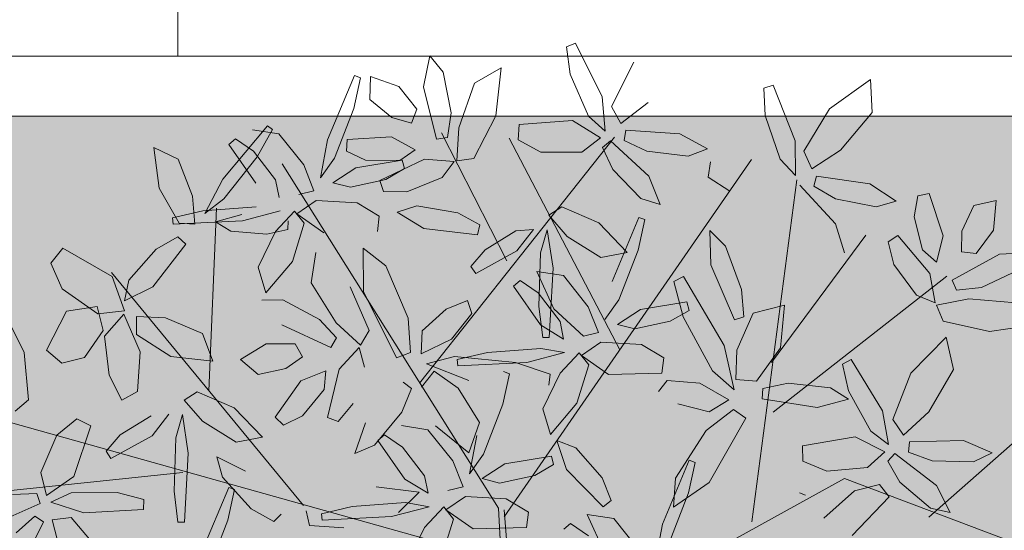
# Model space of a CAD drawing. Header units: millimetres. Extents: x -1567 to 968, y -503 to 481.
# Tile 127 of 145: x -478.121 to -476.479, y -99.247 to -98.395. Entities that reach past the tile are written whole.
import ezdxf

# ---------------------------------------------------------------- set-up
doc = ezdxf.new("R2010")
doc.units = ezdxf.units.MM
doc.layers.get('0').update_dxf_attribs({"lineweight": 0})
doc.layers.add('.', color=7, linetype='Continuous', lineweight=0)
doc.layers.add('cota', color=253, linetype='Continuous', lineweight=0)
doc.layers.add('0_PISOS', color=252, linetype='Continuous', lineweight=0, true_color=0x8a8a8a)
doc.layers.add('Hatch Jardin', color=64, linetype='Continuous', lineweight=0, true_color=0x729900)
doc.layers.add('ARBOLES', color=2, linetype='Continuous')

# ---------------------------------------------------------------- blocks, each defined once
blk = doc.blocks.new('ARR2')
at = {"layer": 'ARBOLES', "color": 35, "lineweight": 5, "true_color": 0x906b47}
for p, q in [((2741.0943, 1215.9907), (2741.0724, 1215.982)), ((2741.158, 1215.861), (2741.0943, 1215.9907)), ((2741.0724, 1215.982), (2741.0812, 1215.9163)), ((2740.7432, 1215.9601), (2740.7275, 1215.8854)), ((2740.7756, 1215.921), (2740.7432, 1215.9601)), ((2741.1806, 1215.8379), (2741.2344, 1215.9446)), ((2740.7946, 1215.8229), (2740.7756, 1215.921)), ((2740.9148, 1215.9314), (2740.8508, 1215.894)), ((2740.9022, 1215.8152), (2740.9148, 1215.9314)), ((2741.0812, 1215.9163), (2741.1256, 1215.8145)), ((2740.4969, 1215.758), (2740.5613, 1215.9124)), ((2740.5757, 1215.9071), (2740.5597, 1215.8335)), ((2740.5613, 1215.9124), (2740.5757, 1215.9071)), ((2740.6001, 1215.91), (2740.5986, 1215.8547)), ((2740.6682, 1215.8859), (2740.6001, 1215.91)), ((2740.8508, 1215.894), (2740.8132, 1215.7865)), ((2741.706, 1215.8322), (2741.805, 1215.9032)), ((2741.805, 1215.9032), (2741.8089, 1215.8235)), ((2740.7117, 1215.8316), (2740.6682, 1215.8859)), ((2740.7275, 1215.8854), (2740.7593, 1215.7592)), ((2741.5701, 1215.8892), (2741.5475, 1215.8824)), ((2741.5475, 1215.8824), (2741.5511, 1215.8162)), ((2741.6232, 1215.7549), (2741.5701, 1215.8892)), ((2740.5986, 1215.8547), (2740.6513, 1215.8117)), ((2741.1652, 1215.7782), (2741.158, 1215.861)), ((2741.269, 1215.8479), (2741.2032, 1215.7974)), ((2740.6992, 1215.7981), (2740.7117, 1215.8316)), ((2740.7854, 1215.7631), (2740.7946, 1215.8229)), ((2741.2032, 1215.7974), (2741.1806, 1215.8379)), ((2741.644, 1215.7301), (2741.706, 1215.8322)), ((2741.8089, 1215.8235), (2741.7329, 1215.7331)), ((2740.6513, 1215.8117), (2740.6992, 1215.7981)), ((2740.8494, 1215.713), (2740.9022, 1215.8152)), ((2741.0867, 1215.8046), (2740.9583, 1215.7949)), ((2741.1544, 1215.7623), (2741.0867, 1215.8046)), ((2741.1256, 1215.8145), (2741.1652, 1215.7782)), ((2741.5511, 1215.8162), (2741.5873, 1215.7111)), ((2740.3517, 1215.7915), (2740.3638, 1215.7823)), ((2740.8132, 1215.7865), (2740.8081, 1215.7072)), ((2740.9583, 1215.7949), (2740.9557, 1215.7574)), ((2741.2157, 1215.7806), (2741.2116, 1215.756)), ((2741.3455, 1215.7719), (2741.2157, 1215.7806)), ((2741.4121, 1215.7357), (2741.3455, 1215.7719)), ((2740.651, 1215.7651), (2740.5439, 1215.7583)), ((2740.7079, 1215.7335), (2740.651, 1215.7651)), ((2740.7593, 1215.7592), (2740.7854, 1215.7631)), ((2740.9557, 1215.7574), (2741.0108, 1215.7283)), ((2741.1092, 1215.7278), (2741.1544, 1215.7623)), ((2741.1782, 1215.7554), (2741.1595, 1215.7388)), ((2741.2706, 1215.6699), (2741.1782, 1215.7554)), ((2741.2116, 1215.756), (2741.266, 1215.73)), ((2741.0108, 1215.7283), (2741.1092, 1215.7278)), ((2741.1595, 1215.7388), (2741.1841, 1215.6858)), ((2741.266, 1215.73), (2741.3652, 1215.718)), ((2741.3652, 1215.718), (2741.4121, 1215.7357)), ((2740.8081, 1215.7072), (2740.8494, 1215.713)), ((2741.419, 1215.7048), (2741.4134, 1215.6677)), ((2741.4134, 1215.6677), (2741.466, 1215.6343))]:
    blk.add_line(p, q, dxfattribs=at)
at = {"layer": 'ARBOLES', "color": 74, "lineweight": 5, "true_color": 0x4bb521}
for p, q in [((2740.5597, 1215.8335), (2740.5131, 1215.7133)), ((2740.2447, 1215.6629), (2740.3517, 1215.7915)), ((2740.3155, 1215.7818), (2740.3795, 1215.772)), ((2740.3638, 1215.7823), (2740.3269, 1215.7166)), ((2740.3795, 1215.772), (2740.4392, 1215.697)), ((2740.9283, 1215.4661), (2740.7715, 1215.7746)), ((2740.2591, 1215.7464), (2740.275, 1215.7598)), ((2740.275, 1215.7598), (2740.3182, 1215.7302)), ((2740.4795, 1215.666), (2740.4969, 1215.758)), ((2740.5439, 1215.7583), (2740.5421, 1215.7305)), ((2740.7181, 1215.1712), (2741.1878, 1215.7637)), ((2741.2009, 1215.2512), (2740.9339, 1215.7613)), ((2740.0784, 1215.739), (2740.1366, 1215.7108)), ((2740.0908, 1215.6409), (2740.0784, 1215.739)), ((2740.3237, 1215.6533), (2740.2591, 1215.7464)), ((2740.3182, 1215.7302), (2740.3715, 1215.6613)), ((2740.5421, 1215.7305), (2740.5883, 1215.7088)), ((2740.6705, 1215.7081), (2740.7079, 1215.7335)), ((2740.1366, 1215.7108), (2740.1716, 1215.6216)), ((2740.3269, 1215.7166), (2740.2471, 1215.6155)), ((2740.5131, 1215.7133), (2740.4795, 1215.666)), ((2740.5649, 1215.69), (2740.6768, 1215.7084)), ((2740.5883, 1215.7088), (2740.6705, 1215.7081)), ((2740.7306, 1215.7109), (2740.6224, 1215.6593)), ((2740.6768, 1215.7084), (2740.682, 1215.6882)), ((2740.8019, 1215.7058), (2740.7306, 1215.7109)), ((2740.7731, 1215.6667), (2740.8019, 1215.7058)), ((2740.9225, 1214.8488), (2741.5179, 1215.7101)), ((2740.9083, 1214.8699), (2740.3874, 1215.6998)), ((2740.4392, 1215.697), (2740.4639, 1215.6344)), ((2740.5097, 1215.6541), (2740.5649, 1215.69)), ((2740.682, 1215.6882), (2740.6367, 1215.6619)), ((2741.1841, 1215.6858), (2741.2513, 1215.6163)), ((2740.2011, 1215.5801), (2740.2447, 1215.6629)), ((2740.3715, 1215.6613), (2740.3799, 1215.6189)), ((2740.5516, 1215.6435), (2740.5097, 1215.6541)), ((2740.6367, 1215.6619), (2740.5516, 1215.6435)), ((2740.6224, 1215.6593), (2740.6314, 1215.633)), ((2740.6878, 1215.6326), (2740.7731, 1215.6667)), ((2741.2979, 1215.6015), (2741.2706, 1215.6699)), ((2740.1395, 1215.5571), (2740.0908, 1215.6409)), ((2740.4639, 1215.6344), (2740.4274, 1215.6259)), ((2740.6314, 1215.633), (2740.6878, 1215.6326)), ((2740.1716, 1215.6216), (2740.1769, 1215.5545)), ((2740.2471, 1215.6155), (2740.2011, 1215.5801)), ((2740.4696, 1215.6112), (2740.4227, 1215.5791)), ((2740.5679, 1215.6056), (2740.4696, 1215.6112)), ((2740.6214, 1215.5737), (2740.5679, 1215.6056)), ((2741.2513, 1215.6163), (2741.2979, 1215.6015)), ((2740.1231, 1215.5696), (2740.1965, 1215.5868)), ((2740.1965, 1215.5868), (2740.325, 1215.5964)), ((2740.2106, 1215.153), (2740.2292, 1215.5932)), ((2740.3822, 1215.5865), (2740.2916, 1215.5626)), ((2740.3715, 1215.5367), (2740.4174, 1215.5861)), ((2740.4174, 1215.5861), (2740.4407, 1215.5567)), ((2740.7118, 1215.5988), (2740.6641, 1215.5836)), ((2740.6641, 1215.5836), (2740.7288, 1215.5439)), ((2740.8103, 1215.5817), (2740.7118, 1215.5988)), ((2740.8633, 1215.553), (2740.8103, 1215.5817)), ((2741.0299, 1215.5757), (2741.0615, 1215.5959)), ((2741.0615, 1215.5959), (2741.1505, 1215.5575)), ((2740.1246, 1215.5544), (2740.1231, 1215.5696)), ((2740.2916, 1215.5626), (2740.1246, 1215.5544)), ((2740.2265, 1215.5599), (2740.2898, 1215.578)), ((2740.2634, 1215.5374), (2740.2265, 1215.5599)), ((2740.4021, 1215.5626), (2740.4012, 1215.5418)), ((2740.4227, 1215.5791), (2740.4881, 1215.5333)), ((2740.6169, 1215.5365), (2740.6214, 1215.5737)), ((2741.074, 1215.5249), (2741.0299, 1215.5757)), ((2741.1825, 1215.4165), (2741.247, 1215.5708)), ((2741.2613, 1215.5656), (2741.2453, 1215.4919)), ((2741.247, 1215.5708), (2741.2613, 1215.5656)), ((2740.1769, 1215.5545), (2740.1395, 1215.5571)), ((2740.3501, 1215.53), (2740.2634, 1215.5374)), ((2740.3295, 1215.4506), (2740.3715, 1215.5367)), ((2740.4012, 1215.5418), (2740.3501, 1215.53)), ((2740.4407, 1215.5567), (2740.412, 1215.4642)), ((2740.7288, 1215.5439), (2740.858, 1215.5286)), ((2740.858, 1215.5286), (2740.8633, 1215.553)), ((2740.8761, 1215.4923), (2740.9502, 1215.538)), ((2740.9502, 1215.538), (2740.9932, 1215.5419)), ((2740.9932, 1215.5419), (2740.9531, 1215.4897)), ((2741.0098, 1215.485), (2741.0257, 1215.5408)), ((2741.0257, 1215.5408), (2741.0399, 1215.4482)), ((2741.1505, 1215.5575), (2741.2188, 1215.4861)), ((2740.1362, 1215.5242), (2740.0835, 1215.4945)), ((2740.1553, 1215.5061), (2740.1362, 1215.5242)), ((2741.1553, 1215.4741), (2741.074, 1215.5249)), ((2740.0756, 1215.4032), (2740.1553, 1215.5061)), ((2740.5822, 1215.4968), (2740.5832, 1215.3922)), ((2740.637, 1215.4539), (2740.5822, 1215.4968)), ((2740.8421, 1215.4525), (2740.8761, 1215.4923)), ((2740.9531, 1215.4897), (2740.8537, 1215.4352)), ((2741.2453, 1215.4919), (2741.1987, 1215.3718)), ((2740.412, 1215.4642), (2740.3481, 1215.3887)), ((2740.4684, 1215.4864), (2740.4573, 1215.4131)), ((2741.0058, 1215.3562), (2741.0098, 1215.485)), ((2741.2188, 1215.4861), (2741.1553, 1215.4741)), ((2740.6912, 1215.3281), (2740.637, 1215.4539)), ((2740.8537, 1215.4352), (2740.8421, 1215.4525)), ((2741.0012, 1215.4403), (2741.0651, 1215.4305)), ((2741.0418, 1215.3502), (2741.0012, 1215.4403)), ((2741.0399, 1215.4482), (2741.0305, 1215.2812)), ((2740.9447, 1215.4048), (2740.9607, 1215.4183)), ((2740.9607, 1215.4183), (2741.0038, 1215.3887)), ((2741.0651, 1215.4305), (2741.1248, 1215.3555)), ((2741.0094, 1215.3118), (2740.9447, 1215.4048)), ((2741.0038, 1215.3887), (2741.0571, 1215.3198)), ((2741.1987, 1215.3718), (2741.1651, 1215.3244)), ((2741.113, 1215.2844), (2741.0418, 1215.3502)), ((2741.1248, 1215.3555), (2741.1496, 1215.2929)), ((2741.1954, 1215.3126), (2741.2505, 1215.3485)), ((2741.2505, 1215.3485), (2741.3624, 1215.3668)), ((2741.2372, 1215.3019), (2741.1954, 1215.3126)), ((2741.3223, 1215.3204), (2741.2372, 1215.3019)), ((2741.1496, 1215.2929), (2741.113, 1215.2844)), ((2741.1552, 1215.2696), (2741.1083, 1215.2375)), ((2741.2535, 1215.2641), (2741.1552, 1215.2696)), ((2741.307, 1215.2322), (2741.2535, 1215.2641)), ((2741.103, 1215.2445), (2741.1263, 1215.2152)), ((2741.1083, 1215.2375), (2741.1738, 1215.1918)), ((2741.1263, 1215.2152), (2741.0976, 1215.1226)), ((2741.1738, 1215.1918), (2741.3025, 1215.1949)), ((2741.0976, 1215.1226), (2741.0338, 1215.0471)), ((2741.4091, 1215.057), (2741.3349, 1214.9418)), ((2741.0488, 1215.0328), (2741.0725, 1214.9631)), ((2741.0945, 1215.0156), (2741.0488, 1215.0328)), ((2741.1581, 1214.9428), (2741.0945, 1215.0156)), ((2741.3037, 1214.8311), (2741.3682, 1214.9854)), ((2741.3825, 1214.9802), (2741.3665, 1214.9065)), ((2741.0725, 1214.9631), (2741.1604, 1214.873)), ((2741.18, 1214.8886), (2741.1581, 1214.9428)), ((2741.3349, 1214.9418), (2741.3299, 1214.8724)), ((2741.3299, 1214.8724), (2741.4162, 1214.9316)), ((2741.3665, 1214.9065), (2741.3199, 1214.7864)), ((2741.1604, 1214.873), (2741.18, 1214.8886)), ((2741.1224, 1214.8549), (2741.1863, 1214.8451)), ((2741.1631, 1214.7648), (2741.1224, 1214.8549)), ((2741.0659, 1214.8194), (2741.0819, 1214.8328)), ((2741.0819, 1214.8328), (2741.1251, 1214.8032)), ((2741.1863, 1214.8451), (2741.246, 1214.7701)), ((2741.2863, 1214.739), (2741.3037, 1214.8311))]:
    blk.add_line(p, q, dxfattribs=at)
at = {"layer": 'ARBOLES', "color": 86, "lineweight": 5, "true_color": 0x1a760a}
for p, q in [((2741.6239, 1215.6718), (2741.6232, 1215.7549)), ((2741.6633, 1215.6879), (2741.644, 1215.7301)), ((2741.7329, 1215.7331), (2741.6633, 1215.6879)), ((2741.5873, 1215.7111), (2741.6239, 1215.6718)), ((2741.5187, 1214.8365), (2741.6275, 1215.6613)), ((2741.6744, 1215.6702), (2741.6684, 1215.6459)), ((2741.8031, 1215.6512), (2741.6744, 1215.6702)), ((2741.7204, 1215.5555), (2741.635, 1215.648)), ((2741.6684, 1215.6459), (2741.7206, 1215.6158)), ((2741.8666, 1215.6098), (2741.8031, 1215.6512)), ((2741.7206, 1215.6158), (2741.8185, 1215.596)), ((2741.8185, 1215.596), (2741.8666, 1215.6098)), ((2741.7421, 1215.4851), (2741.7204, 1215.5555)), ((2741.5662, 1215.2212), (2741.7939, 1215.5281)), ((2741.4996, 1215.3311), (2741.4942, 1215.3972)), ((2741.5973, 1215.3589), (2741.5223, 1215.3397)), ((2741.5881, 1215.2565), (2741.5973, 1215.3589)), ((2741.4773, 1215.3236), (2741.4996, 1215.3311)), ((2741.5223, 1215.3397), (2741.4825, 1215.251)), ((2741.4765, 1215.1551), (2741.4524, 1215.262)), ((2741.4825, 1215.251), (2741.4805, 1215.1803)), ((2741.5298, 1215.1761), (2741.5881, 1215.2565)), ((2741.7583, 1215.2279), (2741.7373, 1215.2173)), ((2741.8337, 1215.1046), (2741.7583, 1215.2279)), ((2741.7373, 1215.2173), (2741.7521, 1215.1527)), ((2741.4805, 1215.1803), (2741.5298, 1215.1761)), ((2741.8584, 1215.0838), (2741.902, 1215.195)), ((2741.544, 1215.1331), (2741.5456, 1215.158)), ((2741.5456, 1215.158), (2741.6063, 1215.1709)), ((2741.6063, 1215.1709), (2741.7088, 1215.1601)), ((2741.7088, 1215.1601), (2741.7519, 1215.1323)), ((2741.4632, 1215.1309), (2741.416, 1215.102)), ((2741.6766, 1215.1121), (2741.544, 1215.1331)), ((2741.7519, 1215.1323), (2741.6766, 1215.1121)), ((2741.7521, 1215.1527), (2741.8057, 1215.0554)), ((2741.4748, 1215.1076), (2741.4091, 1215.057)), ((2741.5043, 1215.0867), (2741.4748, 1215.1076)), ((2741.4162, 1214.9316), (2741.5043, 1215.0867)), ((2741.8486, 1215.0229), (2741.8337, 1215.1046)), ((2741.8846, 1215.0455), (2741.8584, 1215.0838)), ((2741.9455, 1215.1019), (2741.8846, 1215.0455)), ((2741.768, 1215.0419), (2741.641, 1215.0204)), ((2741.8393, 1215.006), (2741.768, 1215.0419)), ((2741.8057, 1215.0554), (2741.8486, 1215.0229)), ((2741.641, 1215.0204), (2741.6419, 1214.9829)), ((2741.8986, 1215.03), (2741.8968, 1215.005)), ((2741.7975, 1214.9675), (2741.8393, 1215.006)), ((2741.8636, 1215.0014), (2741.8465, 1214.9832)), ((2741.9635, 1214.9248), (2741.8636, 1215.0014)), ((2741.8968, 1215.005), (2741.9534, 1214.9843)), ((2741.6419, 1214.9829), (2741.6994, 1214.959)), ((2741.6994, 1214.959), (2741.7975, 1214.9675)), ((2741.8465, 1214.9832), (2741.8759, 1214.9326)), ((2741.3693, 1214.7358), (2741.7422, 1214.9411)), ((2741.8267, 1214.9266), (2741.7663, 1214.9113)), ((2741.8498, 1214.897), (2741.8267, 1214.9266)), ((2741.8759, 1214.9326), (2741.9493, 1214.8697)), ((2741.6338, 1214.9067), (2741.6481, 1214.9014)), ((2741.7663, 1214.9113), (2741.6928, 1214.8459)), ((2741.7609, 1214.8039), (2741.8498, 1214.897))]:
    blk.add_line(p, q, dxfattribs=at)
at = {"layer": 'ARBOLES', "color": 88, "lineweight": 5, "true_color": 0x0d3805}
for p, q in [((2741.9192, 1215.6226), (2741.9098, 1215.5724)), ((2741.9465, 1215.6279), (2741.9192, 1215.6226)), ((2741.9801, 1215.5259), (2741.9465, 1215.6279)), ((2742.1076, 1215.6116), (2742.0536, 1215.5992)), ((2742.1014, 1215.5397), (2742.1076, 1215.6116)), ((2742.0536, 1215.5992), (2742.0253, 1215.5373)), ((2741.9098, 1215.5724), (2741.9299, 1215.4927)), ((2742.0253, 1215.5373), (2742.0242, 1215.4876)), ((2742.0597, 1215.4839), (2742.1014, 1215.5397)), ((2741.8706, 1215.5269), (2741.8474, 1215.5116)), ((2741.8474, 1215.5116), (2741.8611, 1215.4569)), ((2741.9477, 1215.4352), (2741.8706, 1215.5269)), ((2741.9639, 1215.4629), (2741.9801, 1215.5259)), ((2741.9299, 1215.4927), (2741.9639, 1215.4629)), ((2742.0242, 1215.4876), (2742.0597, 1215.4839)), ((2742.1159, 1215.4822), (2742.0017, 1215.4196)), ((2742.1921, 1215.4858), (2742.1159, 1215.4822)), ((2741.8611, 1215.4569), (2741.9156, 1215.3829)), ((2742.0722, 1215.4015), (2742.1624, 1215.4446)), ((2741.5703, 1215.1013), (2741.9884, 1215.4291)), ((2741.9608, 1215.3649), (2741.9477, 1215.4352)), ((2742.0017, 1215.4196), (2742.012, 1215.3953)), ((2742.012, 1215.3953), (2742.0722, 1215.4015)), ((2741.9156, 1215.3829), (2741.9608, 1215.3649)), ((2742.0417, 1215.3743), (2741.9636, 1215.3592)), ((2742.1552, 1215.365), (2742.0417, 1215.3743)), ((2741.9636, 1215.3592), (2741.9797, 1215.3208)), ((2741.9797, 1215.3208), (2742.0919, 1215.2954)), ((2742.0919, 1215.2954), (2742.2075, 1215.3125)), ((2741.902, 1215.195), (2741.9874, 1215.2819)), ((2741.9874, 1215.2819), (2742.0049, 1215.204)), ((2742.0049, 1215.204), (2741.9455, 1215.1019)), ((2741.9454, 1214.8481), (2742.2422, 1215.1094)), ((2742.0286, 1215.0333), (2741.8986, 1215.03)), ((2742.0983, 1215.0034), (2742.0286, 1215.0333)), ((2742.0533, 1214.9815), (2742.0983, 1215.0034)), ((2741.9534, 1214.9843), (2742.0533, 1214.9815)), ((2741.7422, 1214.9411), (2742.4277, 1214.6823)), ((2741.997, 1214.8592), (2741.9635, 1214.9248)), ((2741.9493, 1214.8697), (2741.997, 1214.8592))]:
    blk.add_line(p, q, dxfattribs=at)
at = {"layer": 'ARBOLES', "color": 78, "lineweight": 5, "true_color": 0x296312}
for p, q in [((2741.4174, 1215.5395), (2741.4204, 1215.4564)), ((2741.4551, 1215.5012), (2741.4174, 1215.5395)), ((2741.4942, 1215.3972), (2741.4551, 1215.5012)), ((2741.4204, 1215.4564), (2741.4773, 1215.3236)), ((2741.3544, 1215.4279), (2741.3308, 1215.416)), ((2741.3308, 1215.416), (2741.3536, 1215.3313)), ((2741.4524, 1215.262), (2741.3544, 1215.4279)), ((2741.3676, 1215.3466), (2741.3223, 1215.3204)), ((2741.3624, 1215.3668), (2741.3676, 1215.3466)), ((2741.3536, 1215.3313), (2741.424, 1215.2008)), ((2741.3025, 1215.1949), (2741.307, 1215.2322)), ((2741.424, 1215.2008), (2741.4765, 1215.1551)), ((2741.2944, 1215.1514), (2741.3146, 1215.1778)), ((2741.3146, 1215.1778), (2741.3933, 1215.1714)), ((2741.3933, 1215.1714), (2741.4632, 1215.1309)), ((2741.416, 1215.102), (2741.3407, 1215.1213)), ((2741.3682, 1214.9854), (2741.3825, 1214.9802))]:
    blk.add_line(p, q, dxfattribs=at)
at = {"layer": 'ARBOLES', "color": 82, "lineweight": 5, "true_color": 0x49ca12}
for p, q in [((2739.8586, 1215.4962), (2739.8296, 1215.4607)), ((2739.9781, 1215.4281), (2739.8586, 1215.4962)), ((2740.0835, 1215.4945), (2740.0179, 1215.4191)), ((2739.8296, 1215.4607), (2739.8571, 1215.3984)), ((2740.3481, 1215.3887), (2740.3295, 1215.4506)), ((2740.4388, 1214.8759), (2739.976, 1215.4379)), ((2740.0073, 1215.3451), (2739.9781, 1215.4281)), ((2740.0179, 1215.4191), (2740.0071, 1215.3694)), ((2739.8571, 1215.3984), (2739.9431, 1215.3383)), ((2740.0071, 1215.3694), (2740.0756, 1215.4032)), ((2740.4573, 1215.4131), (2740.5173, 1215.3163)), ((2740.5972, 1215.2983), (2740.5509, 1215.4036)), ((2740.5832, 1215.3922), (2740.6628, 1215.2325)), ((2740.389, 1215.3716), (2740.3382, 1215.371)), ((2740.4773, 1215.3247), (2740.389, 1215.3716)), ((2740.7827, 1215.3491), (2740.8336, 1215.3707)), ((2740.8336, 1215.3707), (2740.8442, 1215.3391)), ((2739.7653, 1215.2453), (2739.7133, 1215.35)), ((2739.8676, 1215.3444), (2739.8196, 1215.2508)), ((2739.9413, 1215.356), (2739.8676, 1215.3444)), ((2739.9561, 1215.2983), (2739.9413, 1215.356)), ((2739.9431, 1215.3383), (2740.0073, 1215.3451)), ((2740.7247, 1215.2973), (2740.7827, 1215.3491)), ((2741.0152, 1215.2814), (2741.0058, 1215.3562)), ((2740.0056, 1215.3371), (2739.9592, 1215.2846)), ((2740.0452, 1215.2467), (2740.0056, 1215.3371)), ((2740.0367, 1215.3322), (2740.0362, 1215.2887)), ((2740.106, 1215.3285), (2740.0367, 1215.3322)), ((2740.1957, 1215.291), (2740.106, 1215.3285)), ((2740.5181, 1215.28), (2740.4773, 1215.3247)), ((2740.6966, 1215.2453), (2740.6912, 1215.3281)), ((2740.8442, 1215.3391), (2740.795, 1215.2774)), ((2739.9112, 1215.2329), (2739.9561, 1215.2983)), ((2740.3865, 1215.3118), (2740.5047, 1215.2573)), ((2740.5173, 1215.3163), (2740.5759, 1215.2626)), ((2740.5759, 1215.2626), (2740.5972, 1215.2983)), ((2740.7224, 1215.242), (2740.7247, 1215.2973)), ((2741.0655, 1215.2774), (2741.0094, 1215.3118)), ((2741.0571, 1215.3198), (2741.0655, 1215.2774)), ((2739.9592, 1215.2846), (2739.9701, 1215.1908)), ((2740.0362, 1215.2887), (2740.1191, 1215.2351)), ((2740.22, 1215.2242), (2740.1957, 1215.291)), ((2740.5047, 1215.2573), (2740.5181, 1215.28)), ((2740.795, 1215.2774), (2740.7224, 1215.242)), ((2741.0305, 1215.2812), (2741.0152, 1215.2814)), ((2739.8196, 1215.2508), (2739.8566, 1215.2193)), ((2740.3489, 1215.266), (2740.2873, 1215.2282)), ((2740.4185, 1215.2657), (2740.3489, 1215.266)), ((2740.4367, 1215.2349), (2740.4185, 1215.2657)), ((2740.573, 1215.2569), (2740.5243, 1215.2046)), ((2740.5854, 1215.2099), (2740.573, 1215.2569)), ((2740.8821, 1215.2453), (2741.0106, 1215.2549)), ((2741.0106, 1215.2549), (2741.0678, 1215.245)), ((2739.7758, 1215.1308), (2739.7653, 1215.2453)), ((2739.8566, 1215.2193), (2739.9112, 1215.2329)), ((2740.0388, 1215.1509), (2740.0452, 1215.2467)), ((2740.1191, 1215.2351), (2740.22, 1215.2242)), ((2740.2873, 1215.2282), (2740.3294, 1215.1922)), ((2740.396, 1215.2062), (2740.4367, 1215.2349)), ((2740.6628, 1215.2325), (2740.6966, 1215.2453)), ((2740.8023, 1215.2355), (2740.735, 1215.2174)), ((2740.9499, 1215.2212), (2740.8023, 1215.2355)), ((2740.8087, 1215.2281), (2740.8821, 1215.2453)), ((2740.8102, 1215.2129), (2740.8087, 1215.2281)), ((2741.0678, 1215.245), (2740.9772, 1215.2211)), ((2741.0571, 1215.1952), (2741.103, 1215.2445)), ((2740.3294, 1215.1922), (2740.396, 1215.2062)), ((2740.5243, 1215.2046), (2740.4964, 1215.088)), ((2740.735, 1215.2174), (2740.8372, 1215.1779)), ((2740.9772, 1215.2211), (2740.8102, 1215.2129)), ((2741.0329, 1215.1928), (2740.9499, 1215.2212)), ((2739.9701, 1215.1908), (2740.0006, 1215.1305)), ((2740.4924, 1215.2011), (2740.4321, 1215.1766)), ((2740.4887, 1215.156), (2740.4924, 1215.2011)), ((2740.7537, 1215.2001), (2740.7228, 1215.1616)), ((2740.8113, 1215.159), (2740.7537, 1215.2001)), ((2740.9348, 1215.194), (2740.9188, 1215.1203)), ((2740.9205, 1215.1992), (2740.9348, 1215.194)), ((2741.0151, 1215.1091), (2741.0571, 1215.1952)), ((2741.0296, 1215.1667), (2741.0329, 1215.1928)), ((2740.4321, 1215.1766), (2740.3701, 1215.089)), ((2740.4365, 1215.0925), (2740.4887, 1215.156)), ((2740.6989, 1215.1584), (2740.6758, 1215.1009)), ((2740.6791, 1215.1737), (2740.6989, 1215.1584)), ((2740.8627, 1215.0765), (2740.8113, 1215.159)), ((2740.0006, 1215.1305), (2740.0388, 1215.1509)), ((2740.151, 1215.1302), (2740.1826, 1215.1504)), ((2740.1826, 1215.1504), (2740.2716, 1215.112)), ((2739.7441, 1215.1036), (2739.7758, 1215.1308)), ((2740.1952, 1215.0794), (2740.151, 1215.1302)), ((2740.2716, 1215.112), (2740.34, 1215.0406)), ((2740.5225, 1215.0785), (2740.5583, 1215.122)), ((2740.9188, 1215.1203), (2740.8722, 1215.0002)), ((2741.0338, 1215.0471), (2741.0151, 1215.1091)), ((2739.8927, 1215.0854), (2739.8445, 1215.0461)), ((2739.9262, 1215.0684), (2739.8927, 1215.0854)), ((2739.9972, 1215.0468), (2740.0713, 1215.0925)), ((2740.1143, 1215.0964), (2740.0742, 1215.0442)), ((2740.1309, 1215.0394), (2740.1468, 1215.0953)), ((2740.1468, 1215.0953), (2740.161, 1215.0027)), ((2740.3701, 1215.089), (2740.3905, 1215.0702)), ((2740.3905, 1215.0702), (2740.4365, 1215.0925)), ((2740.4964, 1215.088), (2740.5225, 1215.0785)), ((2740.6758, 1215.1009), (2740.6097, 1215.0218)), ((2740.9134, 1214.7457), (2739.7186, 1215.0803)), ((2739.885, 1214.9464), (2739.9262, 1215.0684)), ((2740.2764, 1215.0286), (2740.1952, 1215.0794)), ((2740.5625, 1215.0016), (2740.5878, 1215.0754)), ((2740.6747, 1215.0687), (2740.7386, 1215.0588)), ((2740.757, 1215.0683), (2740.8369, 1215.0035)), ((2740.8369, 1215.0035), (2740.8627, 1215.0765)), ((2739.8445, 1215.0461), (2739.8056, 1214.9557)), ((2739.9632, 1215.007), (2739.9972, 1215.0468)), ((2740.0742, 1215.0442), (2739.9748, 1214.9897)), ((2740.1269, 1214.9107), (2740.1309, 1215.0394)), ((2740.34, 1215.0406), (2740.2764, 1215.0286)), ((2740.6182, 1215.0332), (2740.6342, 1215.0466)), ((2740.6342, 1215.0466), (2740.6773, 1215.017)), ((2740.7386, 1215.0588), (2740.7983, 1214.9839)), ((2740.8386, 1214.9528), (2740.856, 1215.0449)), ((2740.6097, 1215.0218), (2740.5625, 1215.0016)), ((2740.6829, 1214.9401), (2740.6182, 1215.0332)), ((2740.6773, 1215.017), (2740.7306, 1214.9481)), ((2739.9748, 1214.9897), (2739.9632, 1215.007)), ((2740.161, 1215.0027), (2740.1516, 1214.8357)), ((2740.2295, 1214.9936), (2740.2993, 1214.9588)), ((2740.2433, 1214.9442), (2740.2295, 1214.9936)), ((2740.8722, 1215.0002), (2740.8386, 1214.9528)), ((2740.9241, 1214.9768), (2741.0359, 1214.9952)), ((2741.0359, 1214.9952), (2741.0411, 1214.975)), ((2740.7983, 1214.9839), (2740.8231, 1214.9213)), ((2740.8689, 1214.941), (2740.9241, 1214.9768)), ((2741.0411, 1214.975), (2740.9958, 1214.9488)), ((2740.1478, 1214.9555), (2739.6101, 1214.8999)), ((2739.8056, 1214.9557), (2739.8197, 1214.9006)), ((2739.8197, 1214.9006), (2739.885, 1214.9464)), ((2740.3129, 1214.8681), (2740.2433, 1214.9442)), ((2740.7306, 1214.9481), (2740.739, 1214.9057)), ((2740.9958, 1214.9488), (2740.9107, 1214.9303)), ((2740.194, 1214.7655), (2740.2585, 1214.9199)), ((2740.2585, 1214.9199), (2740.2728, 1214.9146)), ((2740.7178, 1214.9084), (2740.6139, 1214.9213)), ((2740.739, 1214.9057), (2740.6829, 1214.9401)), ((2740.8231, 1214.9213), (2740.7866, 1214.9128)), ((2740.9107, 1214.9303), (2740.8689, 1214.941)), ((2739.7961, 1214.9051), (2739.7376, 1214.9031)), ((2739.804, 1214.8814), (2739.7961, 1214.9051)), ((2739.879, 1214.9068), (2739.8301, 1214.8844)), ((2739.9901, 1214.9079), (2739.879, 1214.9068)), ((2740.054, 1214.8904), (2739.9901, 1214.9079)), ((2740.1363, 1214.8359), (2740.1269, 1214.9107)), ((2740.2728, 1214.9146), (2740.2568, 1214.841)), ((2740.668, 1214.8597), (2740.7178, 1214.9084)), ((2740.8288, 1214.898), (2740.7818, 1214.8659)), ((2740.927, 1214.8924), (2740.8288, 1214.898)), ((2739.6893, 1214.8297), (2739.804, 1214.8814)), ((2739.8301, 1214.8844), (2739.9091, 1214.8588)), ((2740.0534, 1214.8668), (2740.054, 1214.8904)), ((2740.4822, 1214.8564), (2740.5556, 1214.8737)), ((2740.5556, 1214.8737), (2740.6841, 1214.8833)), ((2740.7413, 1214.8734), (2740.6508, 1214.8495)), ((2740.6841, 1214.8833), (2740.7413, 1214.8734)), ((2740.7306, 1214.8236), (2740.7765, 1214.8729)), ((2740.7765, 1214.8729), (2740.7999, 1214.8436)), ((2740.9352, 1214.3642), (2740.9083, 1214.8699)), ((2740.9805, 1214.8605), (2740.927, 1214.8924)), ((2739.7915, 1214.8504), (2739.7464, 1214.8104)), ((2739.8126, 1214.837), (2739.7915, 1214.8504)), ((2739.833, 1214.842), (2739.8791, 1214.847)), ((2739.8791, 1214.847), (2739.9563, 1214.7558)), ((2739.9091, 1214.8588), (2740.0534, 1214.8668)), ((2740.3669, 1214.8376), (2740.3129, 1214.8681)), ((2740.3846, 1214.8552), (2740.3669, 1214.8376)), ((2740.4451, 1214.8636), (2740.4533, 1214.8284)), ((2740.4837, 1214.8412), (2740.4822, 1214.8564)), ((2740.6508, 1214.8495), (2740.4837, 1214.8412)), ((2740.7818, 1214.8659), (2740.8473, 1214.8202)), ((2740.9588, 1214.3743), (2740.9225, 1214.8658)), ((2740.976, 1214.8233), (2740.9805, 1214.8605)), ((2739.754, 1214.7209), (2739.8126, 1214.837)), ((2739.8538, 1214.7616), (2739.833, 1214.842)), ((2740.1516, 1214.8357), (2740.1363, 1214.8359)), ((2740.2568, 1214.841), (2740.2102, 1214.7209)), ((2740.4533, 1214.8284), (2740.5361, 1214.8228)), ((2740.6886, 1214.7374), (2740.7306, 1214.8236)), ((2740.7999, 1214.8436), (2740.7711, 1214.751)), ((2740.8473, 1214.8202), (2740.976, 1214.8233))]:
    blk.add_line(p, q, dxfattribs=at)

msp = doc.modelspace()

# ---------------------------------------------------------------- hatches: boundary and pattern name
at = {"layer": '.', "true_color": 0x636466, "transparency": 33554559}
h = msp.add_hatch(dxfattribs=at)
h.set_pattern_fill('AR-SAND', color=251, scale=0.0087, angle=-90)
h.set_pattern_definition([(307.5, (-347735.56814, -9281814.34033), (0.425789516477, 0.013920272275), [0, -0.3358896, 0, -0.375666, 0, -0.3590925]), (277.5, (-347735.56814, -9281814.3403), (0.623637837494, -0.39108525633), [0, -0.1812036, 0, -0.3027426, 0, -0.1160145]), (237.5, (-347735.56814, -9281814.06852), (0.00125035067, -0.68816336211), [0, -0.11049, 0, -0.397764, 0, -0.519303]), (227.5, (-347735.56814, -9281814.0685), (0.193948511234, -0.66429411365), [0, -0.055245, 0, -0.2607564, 0, -0.298323])])
edge = h.paths.add_edge_path()
edge.add_line((-476.8974, -122.2911), (-479.0335, -122.2911))
edge.add_line((-479.0335, -122.2911), (-479.3995, -121.925))
edge.add_line((-479.3995, -121.925), (-479.3996, -109.4434))
edge.add_line((-479.3996, -109.4434), (-479.3996, -109.4434))
edge.add_line((-479.3996, -109.4434), (-479.3996, -96.3715))
edge.add_line((-479.3996, -96.3715), (-484.6608, -96.3715))
edge.add_line((-484.6608, -96.3715), (-485.0123, -96.02))
edge.add_line((-485.0123, -96.02), (-485.0123, -84.7861))
edge.add_line((-485.0123, -84.7861), (-485.0123, -55.2911))
edge.add_line((-485.0123, -55.2911), (-477.6986, -55.2911))
edge.add_line((-477.6986, -55.2911), (-477.6986, -47.3967))
edge.add_line((-477.6986, -47.3967), (-489.8318, -47.3967))
edge.add_line((-489.8318, -47.3967), (-489.8319, -95.6161))
edge.add_line((-489.8319, -95.6161), (-493.834, -95.6161))
edge.add_line((-493.834, -95.6161), (-493.834, -100.0661))
edge.add_line((-493.834, -100.0661), (-498.034, -100.0661))
edge.add_line((-498.034, -100.0661), (-498.034, -105.4357))
edge.add_line((-498.034, -105.4357), (-488.3063, -105.4357))
edge.add_arc((-488.3063, -107.9356), 2.5, 0.0346, 90, ccw=False)
edge.add_line((-485.8063, -107.9341), (-485.8063, -122.8732))
edge.add_line((-485.8063, -122.8732), (-485.8063, -124.6749))
edge.add_arc((-486.8054, -124.6742), 0.999, 269.9462, 359.9576, ccw=False)
edge.add_line((-486.8063, -125.6732), (-494.5477, -125.6735))
edge.add_line((-494.5477, -125.6735), (-494.5477, -137.6735))
edge.add_line((-494.5477, -137.6735), (-486.8063, -137.6735))
edge.add_arc((-486.8058, -138.6729), 0.9995, -0.0301, 90.0302, ccw=False)
edge.add_line((-485.8063, -138.6735), (-485.8063, -141.151))
edge.add_line((-485.8063, -141.151), (-479.1463, -141.151))
edge.add_line((-479.1463, -141.151), (-479.1136, -136.4681))
edge.add_arc((-478.1163, -136.5411), 1, 90, 175.8155, ccw=False)
edge.add_line((-478.1163, -135.5411), (-476.8976, -135.5411))
edge.add_line((-476.8976, -135.5411), (-476.8974, -122.2911))
at = {"layer": 'Hatch Jardin', "lineweight": 0, "true_color": 0x136734, "transparency": 33554597}
h = msp.add_hatch(dxfattribs=at)
h.set_pattern_fill('AR-SAND', color=116, scale=0.0034, angle=304.2117, style=0)
h.set_pattern_definition([(341.711704, (-6.01893, -165.92272), (0.1345488, 0.09805785), [0, -0.1312672, 0, -0.146812, 0, -0.140335]), (311.711704, (-6.01893, -165.92272), (0.287482, 0.01064072), [0, -0.0708152, 0, -0.1183132, 0, -0.045339]), (271.711704, (-6.07866, -165.83487), (0.15161477, -0.22212728), [0, -0.04318, 0, -0.155448, 0, -0.202946]), (261.711704, (-6.07866, -165.83487), (0.20864654, -0.17207145), [0, -0.02159, 0, -0.1019048, 0, -0.116586])])
h.paths.add_polyline_path([(-479.2746, -100.4111), (-479.2746, -98.5561), (-458.1569, -98.556), (-458.1569, -100.4111)])

# ---------------------------------------------------------------- linework, layer by layer
at = {"color": 252, "true_color": 0x939598}
for points in [[(-458.0569, -98.456), (-479.3746, -98.4561), (-479.3746, -100.5111), (-458.0569, -100.5111)], [(-458.1569, -98.556), (-479.2746, -98.5561), (-479.2746, -100.4111), (-458.1569, -100.4111)]]:
    msp.add_lwpolyline(points, close=True, dxfattribs=at)
at = {"layer": '0_PISOS'}
msp.add_lwpolyline([(-477.8569, -96.3965), (-477.8569, -98.456)], dxfattribs=at)

# ---------------------------------------------------------------- block references
at = {"layer": 'cota', "xscale": 0.6917913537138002, "yscale": 0.6917913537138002, "zscale": 0.6917913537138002}
msp.add_blockref('ARR2', (-2373.4594, -939.6462), dxfattribs=at)

doc.saveas('drawing.dxf')
